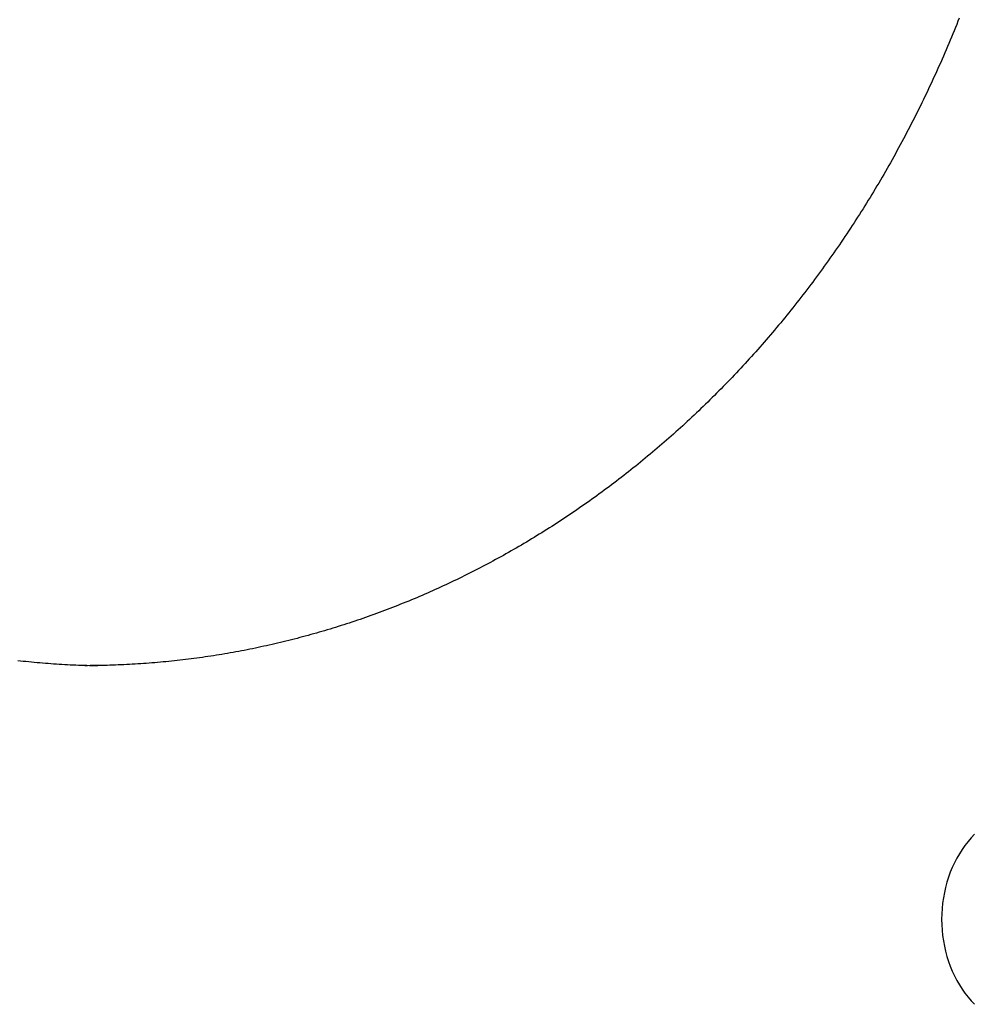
# Model space of a CAD drawing. Extents: x 637 to 3230, y 885 to 2745.
# Tile 133 of 151: x 2917 to 2965, y 2151 to 2200. Entities that reach past the tile are written whole.
import ezdxf

# ---------------------------------------------------------------- set-up
doc = ezdxf.new("R2010")
doc.units = 0
doc.layers.add('KF_GRAVIS_15_REAR', color=7, linetype='CONTINUOUS')

# ---------------------------------------------------------------- blocks, each defined once
blk = doc.blocks.new('KF_GRAVIS_15_REAR')
at = {"layer": 'KF_GRAVIS_15_REAR'}
for points in [[(-104.602, -84.7377, 0), (-104.464, -84.753, 0), (-104.325, -84.7679, 0), (-104.187, -84.7823, 0), (-104.048, -84.7962, 0), (-103.91, -84.8097, 0), (-103.771, -84.8227, 0), (-103.633, -84.8352, 0), (-103.494, -84.8473, 0), (-103.356, -84.8589, 0), (-103.217, -84.8701, 0), (-103.079, -84.8808, 0), (-102.94, -84.8911, 0), (-102.802, -84.9008, 0), (-102.663, -84.9102, 0), (-102.525, -84.919, 0), (-102.386, -84.9274, 0), (-102.248, -84.9354, 0), (-102.109, -84.9428, 0), (-101.971, -84.9499, 0), (-101.832, -84.9564, 0), (-101.694, -84.9625, 0), (-101.556, -84.9682, 0), (-101.417, -84.9733, 0), (-101.279, -84.9781, 0), (-101.141, -84.9823, 0), (-101.002, -84.9861, 0), (-100.864, -84.9895, 0), (-100.726, -84.9923, 0), (-100.587, -84.9948, 0)], [(-57.4928, -52.6065, 0), (-57.5562, -52.7665, 0), (-57.62, -52.9264, 0), (-57.6843, -53.086, 0), (-57.749, -53.2454, 0), (-57.8141, -53.4045, 0), (-57.8797, -53.5634, 0), (-57.9458, -53.7221, 0), (-58.0123, -53.8805, 0), (-58.0792, -54.0387, 0), (-58.1466, -54.1966, 0), (-58.2144, -54.3542, 0), (-58.2826, -54.5116, 0), (-58.3513, -54.6688, 0), (-58.4204, -54.8256, 0), (-58.4899, -54.9822, 0), (-58.5599, -55.1386, 0), (-58.6303, -55.2947, 0), (-58.7011, -55.4505, 0), (-58.7723, -55.606, 0), (-58.844, -55.7613, 0), (-58.9161, -55.9163, 0), (-58.9886, -56.071, 0), (-59.0616, -56.2254, 0), (-59.1349, -56.3795, 0), (-59.2087, -56.5334, 0), (-59.2829, -56.687, 0), (-59.3575, -56.8403, 0), (-59.4325, -56.9932, 0), (-59.5079, -57.1459, 0), (-59.5838, -57.2983, 0), (-59.66, -57.4504, 0), (-59.7367, -57.6022, 0), (-59.8137, -57.7537, 0), (-59.8912, -57.9049, 0), (-59.969, -58.0558, 0), (-60.0473, -58.2063, 0), (-60.126, -58.3566, 0), (-60.205, -58.5065, 0), (-60.2845, -58.6561, 0), (-60.3644, -58.8054, 0), (-60.4446, -58.9544, 0), (-60.5252, -59.1031, 0), (-60.6063, -59.2514, 0), (-60.6877, -59.3994, 0), (-60.7695, -59.5471, 0), (-60.8517, -59.6944, 0), (-60.9343, -59.8414, 0), (-61.0173, -59.9881, 0), (-61.1006, -60.1344, 0), (-61.1843, -60.2804, 0), (-61.2684, -60.426, 0), (-61.3529, -60.5713, 0), (-61.4378, -60.7162, 0), (-61.523, -60.8608, 0), (-61.6087, -61.0051, 0), (-61.6946, -61.1489, 0), (-61.781, -61.2925, 0), (-61.8677, -61.4356, 0), (-61.9548, -61.5784, 0), (-62.0423, -61.7209, 0), (-62.1301, -61.8629, 0), (-62.2183, -62.0046, 0), (-62.3068, -62.1459, 0), (-62.3958, -62.2869, 0), (-62.485, -62.4275, 0), (-62.5747, -62.5677, 0), (-62.6646, -62.7075, 0), (-62.755, -62.8469, 0), (-62.8457, -62.986, 0), (-62.9367, -63.1246, 0), (-63.0281, -63.2629, 0), (-63.1198, -63.4008, 0), (-63.2119, -63.5382, 0), (-63.3043, -63.6753, 0), (-63.3969, -63.8119, 0), (-63.4899, -63.9481, 0), (-63.5833, -64.0839, 0), (-63.6769, -64.2193, 0), (-63.7709, -64.3543, 0), (-63.8651, -64.4889, 0), (-63.9597, -64.6231, 0), (-64.0546, -64.7568, 0), (-64.1498, -64.8902, 0), (-64.2454, -65.0231, 0), (-64.3412, -65.1557, 0), (-64.4374, -65.2878, 0), (-64.5339, -65.4195, 0), (-64.6306, -65.5508, 0), (-64.7277, -65.6817, 0), (-64.8251, -65.8122, 0), (-64.9228, -65.9423, 0), (-65.0209, -66.0719, 0), (-65.1192, -66.2012, 0), (-65.2178, -66.33, 0), (-65.3168, -66.4585, 0), (-65.416, -66.5865, 0), (-65.5156, -66.7141, 0), (-65.6154, -66.8413, 0), (-65.7156, -66.9681, 0), (-65.8161, -67.0945, 0), (-65.9168, -67.2205, 0), (-66.0179, -67.346, 0), (-66.1193, -67.4712, 0), (-66.221, -67.5959, 0), (-66.3229, -67.7203, 0), (-66.4252, -67.8442, 0), (-66.5278, -67.9677, 0), (-66.6307, -68.0908, 0), (-66.7338, -68.2135, 0), (-66.8373, -68.3358, 0), (-66.9411, -68.4577, 0), (-67.0451, -68.5791, 0), (-67.1495, -68.7002, 0), (-67.2541, -68.8208, 0), (-67.359, -68.9411, 0), (-67.4643, -69.0609, 0), (-67.5698, -69.1803, 0), (-67.6756, -69.2993, 0), (-67.7817, -69.4179, 0), (-67.8881, -69.5361, 0), (-67.9948, -69.6539, 0), (-68.1018, -69.7713, 0), (-68.209, -69.8882, 0), (-68.3166, -70.0048, 0), (-68.4244, -70.1209, 0), (-68.5326, -70.2367, 0), (-68.641, -70.352, 0), (-68.7497, -70.4669, 0), (-68.8586, -70.5814, 0), (-68.9679, -70.6955, 0), (-69.0774, -70.8092, 0), (-69.1873, -70.9225, 0), (-69.2974, -71.0353, 0), (-69.4078, -71.1478, 0), (-69.5184, -71.2598, 0), (-69.6294, -71.3715, 0), (-69.7406, -71.4827, 0), (-69.8521, -71.5935, 0), (-69.9639, -71.7039, 0), (-70.076, -71.8139, 0), (-70.1883, -71.9235, 0), (-70.3009, -72.0327, 0), (-70.4138, -72.1415, 0), (-70.527, -72.2498, 0), (-70.6404, -72.3578, 0), (-70.7541, -72.4653, 0), (-70.8681, -72.5725, 0), (-70.9824, -72.6792, 0), (-71.0969, -72.7855, 0), (-71.2116, -72.8913, 0), (-71.3267, -72.9968, 0), (-71.442, -73.1018, 0), (-71.5575, -73.2063, 0), (-71.6733, -73.3105, 0), (-71.7894, -73.4142, 0), (-71.9057, -73.5174, 0), (-72.0223, -73.6203, 0), (-72.1391, -73.7227, 0), (-72.2561, -73.8246, 0), (-72.3734, -73.9261, 0), (-72.4909, -74.0272, 0), (-72.6087, -74.1279, 0), (-72.7267, -74.2281, 0), (-72.845, -74.3279, 0), (-72.9635, -74.4272, 0), (-73.0822, -74.5261, 0), (-73.2011, -74.6245, 0), (-73.3203, -74.7225, 0), (-73.4397, -74.8201, 0), (-73.5593, -74.9172, 0), (-73.6792, -75.0139, 0), (-73.7992, -75.1101, 0), (-73.9195, -75.2059, 0), (-74.04, -75.3012, 0), (-74.1608, -75.3961, 0), (-74.2817, -75.4905, 0), (-74.4029, -75.5845, 0), (-74.5242, -75.678, 0), (-74.6458, -75.7711, 0), (-74.7676, -75.8637, 0), (-74.8895, -75.9559, 0), (-75.0117, -76.0476, 0), (-75.1341, -76.1389, 0), (-75.2567, -76.2297, 0), (-75.3795, -76.3201, 0), (-75.5025, -76.41, 0), (-75.6256, -76.4995, 0), (-75.749, -76.5884, 0), (-75.8725, -76.677, 0), (-75.9963, -76.7651, 0), (-76.1202, -76.8527, 0), (-76.2443, -76.9398, 0), (-76.3686, -77.0265, 0), (-76.4931, -77.1128, 0), (-76.6177, -77.1985, 0), (-76.7426, -77.2838, 0), (-76.8676, -77.3687, 0), (-76.9928, -77.4531, 0), (-77.1181, -77.537, 0), (-77.2436, -77.6204, 0), (-77.3693, -77.7034, 0), (-77.4952, -77.7859, 0), (-77.6212, -77.868, 0), (-77.7474, -77.9496, 0), (-77.8737, -78.0307, 0), (-78.0002, -78.1113, 0), (-78.1269, -78.1915, 0), (-78.2537, -78.2712, 0), (-78.3807, -78.3504, 0), (-78.5078, -78.4291, 0), (-78.6351, -78.5074, 0), (-78.7625, -78.5852, 0), (-78.89, -78.6625, 0), (-79.0177, -78.7394, 0), (-79.1456, -78.8157, 0), (-79.2736, -78.8916, 0), (-79.4017, -78.9671, 0), (-79.53, -79.042, 0), (-79.6584, -79.1164, 0), (-79.7869, -79.1904, 0), (-79.9155, -79.2639, 0), (-80.0443, -79.3369, 0), (-80.1733, -79.4095, 0), (-80.3023, -79.4815, 0), (-80.4315, -79.5531, 0), (-80.5608, -79.6242, 0), (-80.6903, -79.6948, 0), (-80.8199, -79.765, 0), (-80.9497, -79.8347, 0), (-81.0795, -79.904, 0), (-81.2096, -79.9728, 0), (-81.3398, -80.0411, 0), (-81.4701, -80.109, 0), (-81.6005, -80.1764, 0), (-81.7311, -80.2433, 0), (-81.8619, -80.3098, 0), (-81.9928, -80.3758, 0), (-82.1238, -80.4414, 0), (-82.2549, -80.5065, 0), (-82.3862, -80.5711, 0), (-82.5176, -80.6353, 0), (-82.6492, -80.699, 0), (-82.7808, -80.7622, 0), (-82.9127, -80.825, 0), (-83.0446, -80.8873, 0), (-83.1767, -80.9491, 0), (-83.3089, -81.0105, 0), (-83.4412, -81.0714, 0), (-83.5737, -81.1318, 0), (-83.7063, -81.1918, 0), (-83.839, -81.2513, 0), (-83.9719, -81.3104, 0), (-84.1049, -81.369, 0), (-84.238, -81.4271, 0), (-84.3712, -81.4848, 0), (-84.5046, -81.542, 0), (-84.6381, -81.5987, 0), (-84.7717, -81.655, 0), (-84.9054, -81.7108, 0), (-85.0393, -81.7661, 0), (-85.1732, -81.821, 0), (-85.3073, -81.8754, 0), (-85.4416, -81.9293, 0), (-85.5759, -81.9828, 0), (-85.7103, -82.0358, 0), (-85.8449, -82.0884, 0), (-85.9796, -82.1405, 0), (-86.1144, -82.1921, 0), (-86.2494, -82.2433, 0), (-86.3844, -82.2939, 0), (-86.5196, -82.3442, 0), (-86.6548, -82.3939, 0), (-86.7902, -82.4432, 0), (-86.9257, -82.4921, 0), (-87.0614, -82.5404, 0), (-87.1971, -82.5883, 0), (-87.3329, -82.6358, 0), (-87.4689, -82.6827, 0), (-87.6049, -82.7292, 0), (-87.7411, -82.7753, 0), (-87.8774, -82.8209, 0), (-88.0138, -82.866, 0), (-88.1503, -82.9106, 0), (-88.2869, -82.9548, 0), (-88.4236, -82.9985, 0), (-88.5604, -83.0418, 0), (-88.6974, -83.0845, 0), (-88.8344, -83.1269, 0), (-88.9715, -83.1687, 0), (-89.1088, -83.2101, 0), (-89.2461, -83.251, 0), (-89.3835, -83.2915, 0), (-89.5211, -83.3315, 0), (-89.6587, -83.371, 0), (-89.7965, -83.41, 0), (-89.9343, -83.4486, 0), (-90.0722, -83.4868, 0), (-90.2103, -83.5244, 0), (-90.3484, -83.5616, 0), (-90.4867, -83.5983, 0), (-90.625, -83.6346, 0), (-90.7634, -83.6704, 0), (-90.9019, -83.7057, 0), (-91.0404, -83.7405, 0), (-91.179, -83.7749, 0), (-91.3177, -83.8087, 0), (-91.4564, -83.8421, 0), (-91.5952, -83.875, 0), (-91.7341, -83.9075, 0), (-91.873, -83.9394, 0), (-92.012, -83.9709, 0), (-92.1511, -84.0019, 0), (-92.2902, -84.0325, 0), (-92.4293, -84.0625, 0), (-92.5685, -84.0921, 0), (-92.7078, -84.1212, 0), (-92.8471, -84.1499, 0), (-92.9865, -84.178, 0), (-93.1259, -84.2057, 0), (-93.2653, -84.2329, 0), (-93.4048, -84.2596, 0), (-93.5444, -84.2859, 0), (-93.684, -84.3117, 0), (-93.8236, -84.337, 0), (-93.9633, -84.3618, 0), (-94.103, -84.3861, 0), (-94.2428, -84.41, 0), (-94.3825, -84.4334, 0), (-94.5224, -84.4563, 0), (-94.6622, -84.4788, 0), (-94.8021, -84.5008, 0), (-94.942, -84.5223, 0), (-95.082, -84.5433, 0), (-95.2219, -84.5638, 0), (-95.3619, -84.5839, 0), (-95.5019, -84.6035, 0), (-95.642, -84.6227, 0), (-95.7821, -84.6413, 0), (-95.9221, -84.6595, 0), (-96.0623, -84.6772, 0), (-96.2024, -84.6944, 0), (-96.3425, -84.7112, 0), (-96.4827, -84.7275, 0), (-96.6228, -84.7433, 0), (-96.763, -84.7586, 0), (-96.9032, -84.7735, 0), (-97.0434, -84.7879, 0), (-97.1836, -84.8018, 0), (-97.3238, -84.8152, 0), (-97.4641, -84.8282, 0), (-97.6043, -84.8407, 0), (-97.7445, -84.8527, 0), (-97.8848, -84.8643, 0), (-98.025, -84.8754, 0), (-98.1652, -84.886, 0), (-98.3054, -84.8961, 0), (-98.4457, -84.9058, 0), (-98.5859, -84.915, 0), (-98.7261, -84.9237, 0), (-98.8663, -84.9319, 0), (-99.0065, -84.9397, 0), (-99.1466, -84.947, 0), (-99.2868, -84.9539, 0), (-99.427, -84.9602, 0), (-99.5671, -84.9661, 0), (-99.7072, -84.9715, 0), (-99.8473, -84.9765, 0), (-99.9874, -84.9809, 0), (-100.127, -84.9849, 0), (-100.267, -84.9885, 0), (-100.407, -84.9915, 0), (-100.547, -84.9941, 0), (-100.687, -84.9962, 0), (-100.827, -84.9979, 0), (-100.967, -84.9991, 0), (-101.107, -84.9998, 0), (-101.247, -85, 0)], [(-56.7247, -93.4351, 0), (-56.8922, -93.6114, 0), (-57.0523, -93.7975, 0), (-57.2048, -93.9931, 0), (-57.3492, -94.1975, 0), (-57.4853, -94.4103, 0), (-57.6126, -94.631, 0), (-57.7309, -94.8591, 0), (-57.8399, -95.094, 0), (-57.9393, -95.3351, 0), (-58.029, -95.5819, 0), (-58.1085, -95.8337, 0), (-58.1779, -96.0901, 0), (-58.2369, -96.3502, 0), (-58.2853, -96.6136, 0), (-58.3231, -96.8796, 0), (-58.3502, -97.1475, 0), (-58.3665, -97.4168, 0), (-58.3719, -97.6866, 0), (-58.3665, -97.9565, 0), (-58.3502, -98.2257, 0), (-58.3231, -98.4937, 0), (-58.2853, -98.7596, 0), (-58.2369, -99.023, 0), (-58.1779, -99.2832, 0), (-58.1085, -99.5395, 0), (-58.029, -99.7914, 0), (-57.9393, -100.038, 0), (-57.8399, -100.279, 0), (-57.7309, -100.514, 0), (-57.6126, -100.742, 0), (-57.4853, -100.963, 0), (-57.3492, -101.176, 0), (-57.2048, -101.38, 0), (-57.0523, -101.576, 0), (-56.8922, -101.762, 0), (-56.7247, -101.938, 0)]]:
    blk.add_polyline3d(points, dxfattribs=at)

msp = doc.modelspace()

# ---------------------------------------------------------------- block references
at = {"layer": 'KF_GRAVIS_15_REAR'}
msp.add_blockref('KF_GRAVIS_15_REAR', (3021.439, 2253.101), dxfattribs=at)

doc.saveas('drawing.dxf')
